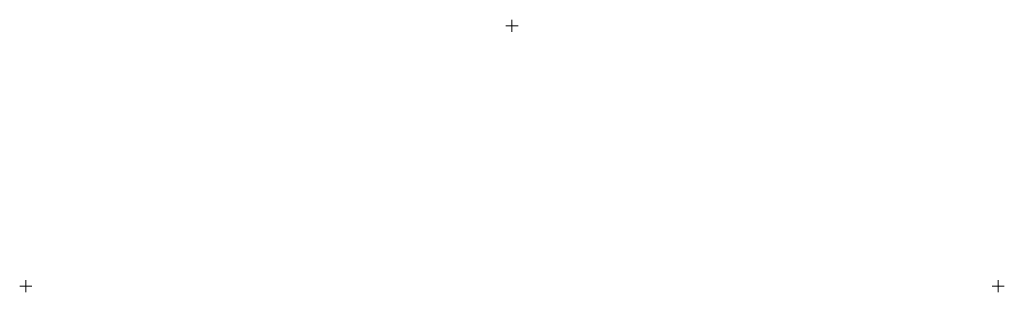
# Model space of a CAD drawing. Header units: millimetres. Extents: x -18 to 1602, y 603 to 1051.
import ezdxf

# ---------------------------------------------------------------- set-up
doc = ezdxf.new("R2010")
doc.units = ezdxf.units.MM
doc.layers.add('ref', color=4, linetype='Continuous', lineweight=5)

# ---------------------------------------------------------------- blocks, each defined once
blk = doc.blocks.new('AZ27-800-d')
at = {"layer": 'ref'}
for p, q in [((800, 418), (800, 438)), ((810, 428), (790, 428)), ((10, 0), (-10, 0)), ((0, -10), (0, 10)), ((1610, 0), (1590, 0)), ((1600, -10), (1600, 10))]:
    blk.add_line(p, q, dxfattribs=at)

msp = doc.modelspace()

# ---------------------------------------------------------------- block references
msp.add_blockref('AZ27-800-d', (-7.6, 613.1))

doc.saveas('drawing.dxf')
